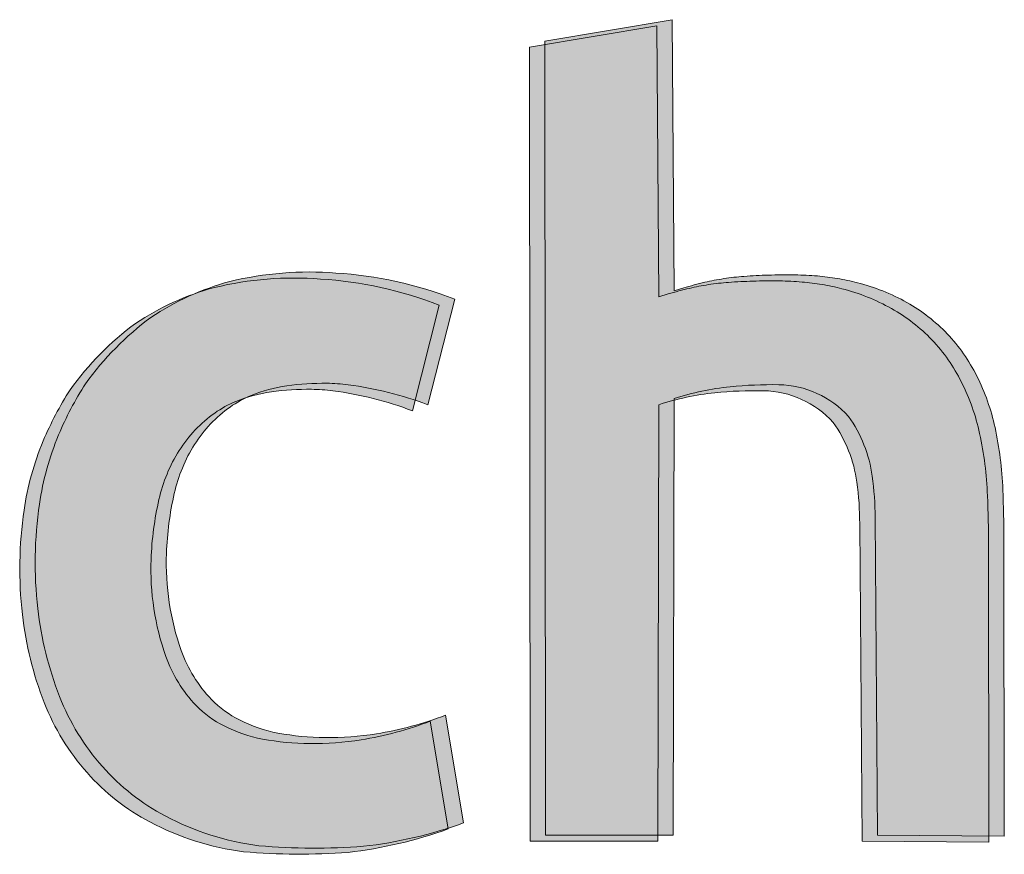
# Model space of a CAD drawing. Header units: inches. Extents: x 15 to 546804, y -66 to 267312.
# Tile 17 of 256: x 333355 to 334451, y 3681 to 4610. Entities that reach past the tile are written whole.
import ezdxf

# ---------------------------------------------------------------- set-up
doc = ezdxf.new("R2010")
doc.units = ezdxf.units.IN
doc.header["$MEASUREMENT"] = 0
doc.layers.add('Level 63', color=7, linetype='Continuous', lineweight=0)

msp = doc.modelspace()

# ---------------------------------------------------------------- hatches: boundary and pattern name
at = {"layer": 'Level 63', "linetype": 'Continuous', "lineweight": 0, "true_color": 0x001e5f}
h = msp.add_hatch(color=158, dxfattribs=at)
edge = h.paths.add_edge_path()
edge.add_arc((334176.6015332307, 3903.883857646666), 299.5063265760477, 95.87411688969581, 108.10219083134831, ccw=False)
edge.add_arc((334191.8351912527, 3755.816644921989), 448.3551217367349, 88.95055045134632, 95.87411687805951, ccw=False)
edge.add_arc((334198.0781843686, 4096.621169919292), 107.4934207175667, 42.19973977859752, 88.95055045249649, ccw=False)
edge.add_arc((334155.8882181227, 4081.997609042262), 149.5988283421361, 7.844671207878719, 35.47942601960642, ccw=False)
edge.add_arc((333968.8346699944, 4056.225869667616), 338.4194109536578, -0.04785680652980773, 7.844671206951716, ccw=False)
edge.add_line((334307.2539628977, 4055.943201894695), (334309.8284433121, 3702.621724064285))
edge.add_line((334309.8284433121, 3702.621724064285), (334450.8877422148, 3701.554309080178))
edge.add_line((334450.8877422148, 3701.554309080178), (334450.6623334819, 4032.009565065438))
edge.add_arc((332892.9700677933, 4026.83502852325), 1557.700860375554, 0.190331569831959, 2.219924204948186)
edge.add_arc((334035.5013725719, 4071.124906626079), 414.3114360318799, 2.219875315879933, 7.103944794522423)
edge.add_arc((334068.9064849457, 4075.2881555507), 380.6478923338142, 7.1039318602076, 12.308473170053)
edge.add_arc((334201.9647505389, 4104.320158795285), 244.4592024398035, 12.30847402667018, 26.59714618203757)
edge.add_arc((334246.6425079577, 4126.690307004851), 194.4939591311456, 26.59715219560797, 43.55775797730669)
edge.add_arc((334249.422937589, 4129.334194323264), 190.6571728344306, 43.55775229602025, 60.70844016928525)
edge.add_arc((334231.7410519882, 4097.815028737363), 226.7972735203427, 60.7083829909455, 75.76601172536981)
edge.add_arc((334219.0118652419, 4047.636388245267), 278.5652960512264, 75.7659396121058, 80.41657255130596)
edge.add_arc((334219.8006039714, 4052.310185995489), 273.8254127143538, 80.41649321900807, 85.12737617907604)
edge.add_arc((334213.8453002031, 3982.459330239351), 343.9296757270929, 85.12727791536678, 89.27618498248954)
edge.add_arc((334209.1168825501, 3608.278873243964), 718.1400073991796, 89.27609234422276, 91.66821885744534)
edge.add_arc((334205.5949387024, 3729.179071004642), 597.1885216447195, 91.66813932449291, 94.25229864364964)
edge.add_arc((334183.2476285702, 4029.729694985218), 295.8082305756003, 94.25221823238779, 98.62312700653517)
edge.add_arc((334179.340843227, 4055.491407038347), 269.7519687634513, 98.62311531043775, 103.2331993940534)
edge.add_arc((334213.1274670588, 3911.817429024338), 417.3451525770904, 103.2332467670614, 106.5575439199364)
edge.add_line((334094.1932077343, 4311.856949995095), (334083.5506246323, 4308.692839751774))
edge.add_line((334083.5506246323, 4308.692839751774), (334081.4534328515, 4610.464414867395))
edge.add_line((334081.4534328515, 4610.464414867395), (333939.7127250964, 4586.616281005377))
edge.add_line((333939.7127250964, 4586.616281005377), (333940.4357466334, 3702.621724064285))
edge.add_line((333940.4357466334, 3702.621724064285), (334082.5098607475, 3702.621724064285))
edge.add_line((334082.5098607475, 3702.621724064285), (334083.541091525, 4188.565774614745))
h = msp.add_hatch(color=158, dxfattribs=at)
edge = h.paths.add_edge_path()
edge.add_arc((334159.4912673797, 3897.181281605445), 299.5063265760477, 95.87411688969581, 108.10219083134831, ccw=False)
edge.add_arc((334174.7249254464, 3749.114068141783), 448.3551224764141, 88.95055044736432, 95.87411687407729, ccw=False)
edge.add_arc((334180.9679185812, 4089.918593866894), 107.493420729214, 42.199739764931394, 88.95055043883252, ccw=False)
edge.add_arc((334138.7779524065, 4075.295032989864), 149.5988282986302, 7.84467121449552, 35.47942602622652, ccw=False)
edge.add_arc((333951.7244040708, 4049.523293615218), 338.4194111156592, -0.04785680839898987, 7.844671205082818, ccw=False)
edge.add_line((334290.1436971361, 4049.240625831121), (334292.7181774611, 3695.919148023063))
edge.add_line((334292.7181774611, 3695.919148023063), (334433.7774765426, 3694.851733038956))
edge.add_line((334433.7774765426, 3694.851733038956), (334433.5520678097, 4025.306989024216))
edge.add_arc((332875.8598020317, 4020.132447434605), 1557.700860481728, 0.1903317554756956, 2.219924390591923)
edge.add_arc((334018.3911073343, 4064.42233265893), 414.3114353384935, 2.219875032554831, 7.103944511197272)
edge.add_arc((334051.796218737, 4068.58557850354), 380.6478929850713, 7.103931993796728, 12.30847330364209)
edge.add_arc((334184.8544848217, 4097.617582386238), 244.4592024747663, 12.30847411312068, 26.59714626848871)
edge.add_arc((334229.5322421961, 4119.987731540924), 194.4939587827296, 26.59715204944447, 43.55775783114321)
edge.add_arc((334232.312671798, 4122.631617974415), 190.6571731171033, 43.55775233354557, 60.7084402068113)
edge.add_arc((334214.6307863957, 4091.112452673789), 226.7972734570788, 60.7083830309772, 75.76601176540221)
edge.add_arc((334201.9015989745, 4040.933813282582), 278.5652950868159, 75.76593945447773, 80.41657239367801)
edge.add_arc((334202.6903382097, 4045.607607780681), 273.8254148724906, 80.41649327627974, 85.12737623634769)
edge.add_arc((334196.7350343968, 3975.756755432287), 343.9296744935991, 85.12727790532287, 89.27618497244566)
edge.add_arc((334192.0066167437, 3601.576295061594), 718.1400095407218, 89.27609234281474, 91.66821885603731)
edge.add_arc((334188.4846729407, 3722.476498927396), 597.1885176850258, 91.66813934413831, 94.25229866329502)
edge.add_arc((334166.1373628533, 4023.027117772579), 295.808231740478, 94.25221820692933, 98.62312698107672)
edge.add_arc((334162.2305774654, 4048.788830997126), 269.7519687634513, 98.62311531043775, 103.2331993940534)
edge.add_arc((334196.0172013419, 3905.114854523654), 417.3451510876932, 103.2332468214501, 106.5575439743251)
edge.add_line((334077.0829420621, 4305.154373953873), (334066.4403588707, 4301.990263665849))
edge.add_line((334066.4403588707, 4301.990263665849), (334064.3431671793, 4603.761838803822))
edge.add_line((334064.3431671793, 4603.761838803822), (333922.6024594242, 4579.913704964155))
edge.add_line((333922.6024594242, 4579.913704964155), (333923.3254809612, 3695.919148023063))
edge.add_line((333923.3254809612, 3695.919148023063), (334065.3995949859, 3695.919148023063))
edge.add_line((334065.3995949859, 3695.919148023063), (334066.430825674, 4181.863198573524))
h = msp.add_hatch(color=158, dxfattribs=at)
edge = h.paths.add_edge_path()
edge.add_arc((333665.2082552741, 4172.080941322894), 491.701060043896, 276.4660547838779, 289.8261942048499, ccw=False)
edge.add_arc((333666.133821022, 4435.933576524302), 754.3932439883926, 265.2930565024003, 274.13882978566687, ccw=False)
edge.add_arc((333645.015760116, 3992.402135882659), 311.0036955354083, 242.1955729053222, 262.46417591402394, ccw=False)
edge.add_arc((333615.6189311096, 3936.656529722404), 247.9819043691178, 221.5267877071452, 242.195572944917, ccw=False)
edge.add_arc((333625.3901548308, 3945.309525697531), 261.0337683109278, 201.3730092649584, 221.5267876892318, ccw=False)
edge.add_arc((333743.5722977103, 3991.936961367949), 388.0812158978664, 186.4718983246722, 201.4247823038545, ccw=False)
edge.add_arc((333808.0516365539, 3999.251420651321), 452.9741003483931, 171.7089748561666, 186.471898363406, ccw=False)
edge.add_arc((333674.2929555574, 4018.743304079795), 317.8026600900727, 157.2738521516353, 171.7089747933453, ccw=False)
edge.add_arc((333720.2189535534, 3999.507412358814), 367.594394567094, 147.2304210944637, 157.2738522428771, ccw=False)
edge.add_arc((333687.3710070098, 3999.196023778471), 340.6207227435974, 126.67838457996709, 144.1942965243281, ccw=False)
edge.add_arc((333649.7480039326, 4023.972190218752), 298.6731026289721, 105.12207005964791, 123.72775629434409, ccw=False)
edge.add_arc((333660.663620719, 3944.789364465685), 378.0970685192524, 85.58102163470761, 103.58843689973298, ccw=False)
edge.add_arc((333661.1549809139, 3876.304969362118), 446.377269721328, 68.86556264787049, 86.32122394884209, ccw=False)
edge.add_line((333822.0996490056, 4292.657561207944), (333792.1753388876, 4175.058112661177))
edge.add_arc((333652.0635690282, 3805.111290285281), 395.5906462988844, 69.25657474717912, 82.49988878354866)
edge.add_arc((333678.2121804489, 4003.72673595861), 195.261304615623, 82.49988870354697, 89.54124579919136)
edge.add_arc((333677.1977156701, 3877.02852092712), 321.9635809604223, 89.5412458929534, 97.51209680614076)
edge.add_arc((333661.552382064, 4022.257103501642), 175.9703780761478, 98.64378288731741, 111.994633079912)
edge.add_arc((333639.1424974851, 4077.738475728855), 116.1340547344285, 111.9946329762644, 125.2565973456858)
edge.add_arc((333657.1322301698, 4052.289811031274), 147.2991797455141, 125.2565974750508, 147.7297895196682)
edge.add_arc((333680.1523110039, 4037.753866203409), 174.524495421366, 147.7297894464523, 167.1882177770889)
edge.add_arc((333863.0369109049, 3996.163953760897), 362.0784815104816, 167.1882178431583, 177.865660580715)
edge.add_arc((333793.4071434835, 3998.75894989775), 292.4003750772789, 177.8656605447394, 199.424449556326)
edge.add_arc((333658.3047365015, 3951.11707096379), 149.1439301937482, 199.4244495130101, 224.2110046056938)
edge.add_arc((333636.2108389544, 3929.623436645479), 118.3199683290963, 224.2110046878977, 243.017419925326)
edge.add_arc((333654.2179038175, 3964.990869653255), 158.0076200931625, 243.0174198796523, 259.4907413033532)
edge.add_arc((333681.4338611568, 4111.702720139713), 307.2224833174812, 259.4907412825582, 269.3217578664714)
edge.add_arc((333681.7048833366, 4134.596779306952), 330.1181466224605, 269.3217579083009, 279.2899845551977)
edge.add_arc((333674.3007189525, 4189.219089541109), 385.2222541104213, 279.0652909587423, 290.9501008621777)
edge.add_line((333812.0387674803, 3829.463040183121), (333831.977536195, 3709.525064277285))
h = msp.add_hatch(color=158, dxfattribs=at)
edge = h.paths.add_edge_path()
edge.add_arc((333682.3185210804, 4178.783517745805), 491.7010604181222, 276.4660547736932, 289.8261941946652, ccw=False)
edge.add_arc((333683.2440869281, 4442.6361525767), 754.3932439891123, 265.2930564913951, 274.13882977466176, ccw=False)
edge.add_arc((333662.1260257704, 3999.104712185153), 311.0036957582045, 242.195572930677, 262.4641759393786, ccw=False)
edge.add_arc((333632.7291969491, 3943.359105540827), 247.9819042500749, 221.5267876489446, 242.19557288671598, ccw=False)
edge.add_arc((333642.5004204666, 3952.012101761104), 261.0337682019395, 201.3730092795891, 221.5267877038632, ccw=False)
edge.add_arc((333760.682563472, 3998.639537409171), 388.0812158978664, 186.4718983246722, 201.4247823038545, ccw=False)
edge.add_arc((333825.1619024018, 4005.953996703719), 452.9741004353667, 171.7089748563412, 186.4718983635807, ccw=False)
edge.add_arc((333691.4032212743, 4025.445880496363), 317.8026599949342, 157.2738522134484, 171.7089748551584, ccw=False)
edge.add_arc((333737.3292191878, 4006.209987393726), 367.5943949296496, 147.2304209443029, 157.2738520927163, ccw=False)
edge.add_arc((333704.4812729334, 4005.898599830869), 340.6207227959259, 126.67838458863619, 144.1942965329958, ccw=False)
edge.add_arc((333666.8582697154, 4030.67476627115), 298.6731026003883, 105.1220700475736, 123.72775628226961, ccw=False)
edge.add_arc((333677.7738866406, 3951.491940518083), 378.0970685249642, 85.58102164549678, 103.58843691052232, ccw=False)
edge.add_arc((333678.2652467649, 3883.007545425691), 446.377269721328, 68.86556264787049, 86.32122394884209, ccw=False)
edge.add_line((333839.2099148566, 4299.360137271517), (333809.2856047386, 4181.760688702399))
edge.add_arc((333669.1738345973, 3811.813865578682), 395.5906470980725, 69.25657474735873, 82.49988878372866)
edge.add_arc((333695.3224464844, 4010.429312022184), 195.261304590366, 82.49988881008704, 89.5412459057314)
edge.add_arc((333694.3079814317, 3883.731098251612), 321.9635796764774, 89.54124590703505, 97.51209682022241)
edge.add_arc((333678.6626478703, 4028.959679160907), 175.9703784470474, 98.64378285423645, 111.9946330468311)
edge.add_arc((333656.2527632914, 4084.441052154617), 116.1340543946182, 111.9946330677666, 125.256597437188)
edge.add_arc((333674.2424959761, 4058.992386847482), 147.2991799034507, 125.2565974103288, 147.7297894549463)
edge.add_arc((333697.2625767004, 4044.456442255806), 174.5244953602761, 147.7297894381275, 167.1882177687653)
edge.add_arc((333880.1471766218, 4002.866529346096), 362.07848157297, 167.1882177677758, 177.8656605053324)
edge.add_arc((333810.517409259, 4005.46152618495), 292.4003751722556, 177.865660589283, 199.4244496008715)
edge.add_arc((333675.4150022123, 3957.819647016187), 149.143930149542, 199.4244495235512, 224.2110046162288)
edge.add_arc((333653.3211047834, 3936.326012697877), 118.319968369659, 224.2110046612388, 243.0174198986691)
edge.add_arc((333671.3281695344, 3971.693445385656), 158.0076197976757, 243.0174198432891, 259.49074126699)
edge.add_arc((333698.5441266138, 4118.405296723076), 307.2224838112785, 259.4907413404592, 269.3217579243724)
edge.add_arc((333698.8151493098, 4141.299354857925), 330.1181460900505, 269.3217578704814, 279.2899845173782)
edge.add_arc((333691.410984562, 4195.921666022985), 385.2222545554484, 279.0652909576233, 290.9501008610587)
edge.add_line((333829.1490332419, 3836.165616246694), (333849.087802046, 3716.227640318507))

# ---------------------------------------------------------------- linework, layer by layer
at = {"layer": 'Level 63', "color": 158, "linetype": 'Continuous', "lineweight": 0, "true_color": 0x001e5f, "flags": 128}
for points in [[(334083.541091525, 4188.565774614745, -0.05340572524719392), (334145.9491051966, 4201.817521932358, -0.03021895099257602), (334200.0469613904, 4204.096559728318, -0.2068662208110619), (334277.7101324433, 4168.826352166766, -0.1211671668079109), (334304.0870598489, 4102.416050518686, -0.03445127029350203), (334307.2539628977, 4055.943201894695), (334309.8284433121, 3702.621724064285), (334450.8877422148, 3701.554309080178), (334450.6623334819, 4032.009565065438, 0.008855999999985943), (334449.5018844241, 4087.173028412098, 0.021314), (334446.6323160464, 4122.362718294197, 0.022713), (334440.8048275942, 4156.432722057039, 0.062427), (334420.5544338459, 4213.768100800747, 0.07414), (334387.5884087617, 4260.713264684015, 0.074974), (334342.7027187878, 4295.614199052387, 0.06579600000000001), (334287.5065155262, 4317.649549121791, 0.020295), (334265.3884031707, 4322.314091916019, 0.020558), (334243.0595686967, 4325.145992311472, 0.018105), (334218.1900328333, 4326.361562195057, 0.010438), (334188.210535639, 4326.114505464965, 0.011276), (334161.3143063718, 4324.723658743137, 0.019074), (334138.8957885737, 4322.194092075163, 0.020118), (334117.590581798, 4318.080496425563, 0.014506), (334094.1932077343, 4311.856949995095), (334083.5506246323, 4308.692839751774), (334081.4534328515, 4610.464414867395), (333939.7127250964, 4586.616281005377), (333940.4357466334, 3702.621724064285), (334082.5098607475, 3702.621724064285), (334083.541091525, 4188.565774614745)], [(334066.430825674, 4181.863198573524, -0.05340572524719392), (334128.8388393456, 4195.114945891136, -0.03021895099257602), (334182.9366956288, 4197.393983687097, -0.2068662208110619), (334260.5998666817, 4162.123776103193, -0.1211671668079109), (334286.9767940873, 4095.713474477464, -0.03445127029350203), (334290.1436971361, 4049.240625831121), (334292.7181774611, 3695.919148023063), (334433.7774765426, 3694.851733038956), (334433.5520678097, 4025.306989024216, 0.008855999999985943), (334432.3916185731, 4080.470452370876, 0.021314), (334429.5220503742, 4115.660142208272, 0.022713), (334423.6945618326, 4149.730146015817, 0.062427), (334403.4441679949, 4207.065524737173, 0.07414), (334370.4781430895, 4254.010688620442, 0.074974), (334325.5924530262, 4288.911623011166, 0.06579600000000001), (334270.3962497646, 4310.946973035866, 0.020295), (334248.2781374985, 4315.611515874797, 0.020558), (334225.9493028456, 4318.44341627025, 0.018105), (334201.0797670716, 4319.658986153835, 0.010438), (334171.1002697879, 4319.411929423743, 0.011276), (334144.2040406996, 4318.021082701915, 0.019074), (334121.785522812, 4315.491516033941, 0.020118), (334100.4803160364, 4311.377920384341, 0.014506), (334077.0829420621, 4305.154373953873), (334066.4403588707, 4301.990263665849), (334064.3431671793, 4603.761838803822), (333922.6024594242, 4579.913704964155), (333923.3254809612, 3695.919148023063), (334065.3995949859, 3695.919148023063), (334066.430825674, 4181.863198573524)], [(333831.977536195, 3709.525064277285, -0.05836072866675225), (333720.580947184, 3683.507715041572, -0.03861614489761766), (333604.2288489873, 3684.084561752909, -0.0886697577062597), (333499.9465349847, 3717.305391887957, -0.0904298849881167), (333429.9683095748, 3772.251932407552, -0.08816482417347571), (333382.308305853, 3850.178863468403, -0.06533700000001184), (333357.9642230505, 3948.194043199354, -0.06450464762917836), (333359.8118452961, 4064.570829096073, -0.06306852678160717), (333381.1638968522, 4141.519057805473, -0.04385080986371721), (333411.1256982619, 4198.472229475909, -0.0765767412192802), (333483.9105423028, 4272.37420018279, -0.08136144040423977), (333571.8312447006, 4312.302904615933, -0.07873426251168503), (333689.7957286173, 4321.762458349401, -0.07631231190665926), (333822.0996490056, 4292.657561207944), (333792.1753388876, 4175.058112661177, 0.05784926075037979), (333703.6992710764, 4197.317503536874, 0.0307333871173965), (333679.7755763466, 4198.981781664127, 0.03479342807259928), (333635.1056420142, 4196.228779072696, 0.058320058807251), (333595.6480014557, 4185.420170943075, 0.05793091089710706), (333572.1053664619, 4172.570652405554, 0.09837329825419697), (333532.5849491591, 4130.934729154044, 0.08510801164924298), (333509.972816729, 4076.454502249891, 0.04662287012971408), (333501.2096204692, 4009.648710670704, 0.09434641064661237), (333517.6499549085, 3901.517228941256, 0.108575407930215), (333551.4018435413, 3847.118593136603, 0.08224314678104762), (333582.5267524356, 3824.183246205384, 0.07200246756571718), (333625.3981968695, 3809.633756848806, 0.04292223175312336), (333677.797182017, 3804.501761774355, 0.04352204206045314), (333734.9962894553, 3808.808478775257, 0.05190380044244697), (333812.0387674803, 3829.463040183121), (333831.977536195, 3709.525064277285)], [(333849.087802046, 3716.227640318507, -0.05836072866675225), (333737.6912129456, 3690.210291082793, -0.03861614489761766), (333621.3391147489, 3690.787137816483, -0.0886697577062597), (333517.056800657, 3724.007967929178, -0.0904298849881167), (333447.0785753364, 3778.954508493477, -0.08816482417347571), (333399.4185716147, 3856.881439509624, -0.06533700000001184), (333375.0744888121, 3954.896619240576, -0.06450464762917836), (333376.9221110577, 4071.273405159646, -0.06306852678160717), (333398.2741625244, 4148.221633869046, -0.04385080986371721), (333428.2359641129, 4205.174805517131, -0.0765767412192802), (333501.0208081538, 4279.076776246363, -0.08136144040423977), (333588.9415105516, 4319.005480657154, -0.07873426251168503), (333706.9059944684, 4328.465034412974, -0.07631231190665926), (333839.2099148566, 4299.360137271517), (333809.2856047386, 4181.760688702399, 0.05784926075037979), (333720.8095367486, 4204.020079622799, 0.0307333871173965), (333696.8858420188, 4205.684357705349, 0.03479342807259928), (333652.2159078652, 4202.931355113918, 0.058320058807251), (333612.7582672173, 4192.122746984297, 0.05793091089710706), (333589.2156323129, 4179.273228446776, 0.09837329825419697), (333549.6952149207, 4137.637305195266, 0.08510801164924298), (333527.0830824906, 4083.157078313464, 0.04662287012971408), (333518.3198861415, 4016.351286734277, 0.09434641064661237), (333534.7602206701, 3908.219804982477, 0.108575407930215), (333568.5121093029, 3853.821169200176, 0.08224314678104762), (333599.6370181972, 3830.885822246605, 0.07200246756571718), (333642.5084625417, 3816.336332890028, 0.04292223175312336), (333694.9074477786, 3811.20433786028, 0.04352204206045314), (333752.1065551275, 3815.511054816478, 0.05190380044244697), (333829.1490332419, 3836.165616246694), (333849.087802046, 3716.227640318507)]]:
    msp.add_lwpolyline(points, format="xyb", close=True, dxfattribs=at)

doc.saveas('drawing.dxf')
